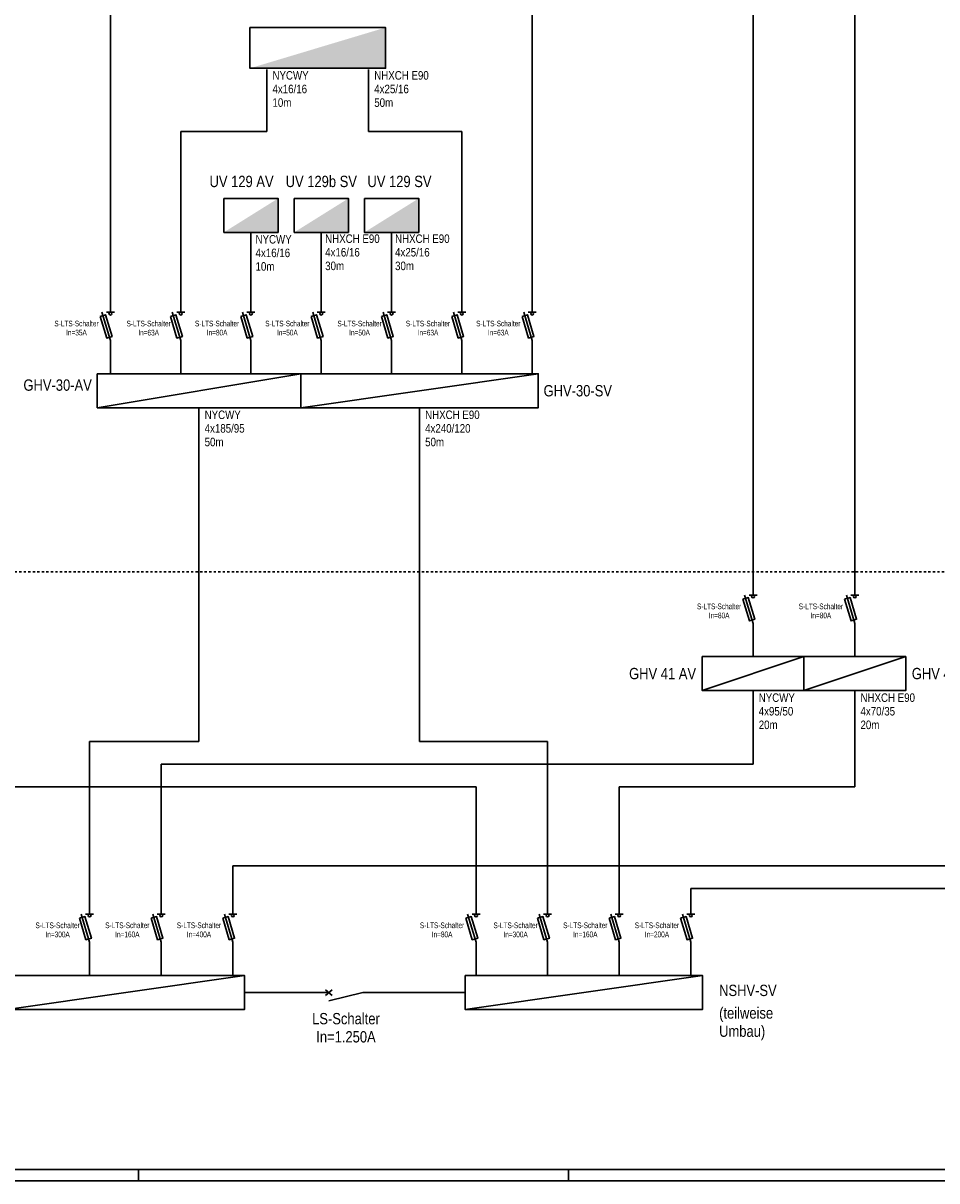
# Model space of a CAD drawing. Header units: millimetres. Extents: x -2000 to 116900, y -500 to 83600.
# Tile 2 of 7: x 32893 to 73295, y -500 to 50662. Entities that reach past the tile are written whole.
import ezdxf
from ezdxf.enums import TextEntityAlignment as Align

# ---------------------------------------------------------------- set-up
doc = ezdxf.new("R2010")
doc.units = ezdxf.units.MM
doc.linetypes.add('DDS_LT3', pattern=[200, 100, -100])
for name, color, linetype in [('ITB_ELT_TXT_Kennzeichnung', 7, 'Continuous'), ('ITB_XXX_Layout Legenden', 7, 'Continuous'), ('ITB_XXX_Layout Rahmen', 18, 'Continuous'), ('ITB_XXX_Schemata Bereiche', 7, 'Continuous'), ('ITB_XXX_Schemata Linien', 7, 'Continuous'), ('ITB_XXX_Schemata Symbole', 7, 'Continuous'), ('ITB_XXX_TXT_Schemata', 7, 'Continuous')]:
    doc.layers.add(name, color=color, linetype=linetype)
doc.styles.add('Arial Narrow', font='txt', dxfattribs={"height": 0.2})

# ---------------------------------------------------------------- blocks, each defined once
blk = doc.blocks.new('Schemasymbol-ID-60-8-1482-5787')
at = {"layer": 'ITB_XXX_Schemata Symbole', "color": 1, "lineweight": 30}
for points in [[(0, 1500), (0, 0), (10500, 0), (10500, 1500), (0, 1500)], [(0, 0), (10500, 1500)]]:
    blk.add_lwpolyline(points, dxfattribs=at)
blk = doc.blocks.new('Schemasymbol-ID-60-8-1482-5804')
at = {"layer": 'ITB_XXX_Schemata Symbole', "color": 1, "lineweight": 30}
for points in [[(0, 1500), (0, 0), (10500, 0), (10500, 1500), (0, 1500)], [(0, 0), (10500, 1500)]]:
    blk.add_lwpolyline(points, dxfattribs=at)
blk = doc.blocks.new('Text-Text- -teilweise--Umbau--ID-60-8-1482-6022')
at = {"layer": 'ITB_XXX_TXT_Schemata', "color": 7, "lineweight": 5, "style": 'Arial Narrow'}
for s, width, p, p2 in [('(teilweise', 0.999673, (0, 0), (2387, 0)), ('Umbau)', 0.99941, (0, -802), (2037, -802))]:
    blk.add_text(s, height=500, dxfattribs=dict(at, width=width)).set_placement(p, p2, align=Align.FIT)
blk = doc.blocks.new('Schemasymbol-ID-60-8-1482-5822')
at = {"layer": 'ITB_XXX_Schemata Symbole', "color": 7, "lineweight": 30}
for points in [[(-2250, 0), (-3000, 0)], [(-2100, 125), (-2400, -125)], [(-2100, -125), (-2400, 125)], [(0, 0), (-750, 0), (-2250, -375)]]:
    blk.add_lwpolyline(points, dxfattribs=at)
blk = doc.blocks.new('Schemasymbol-ID-60-8-1482-5939')
at = {"layer": 'ITB_XXX_Schemata Symbole', "color": 1, "lineweight": 30}
for points in [[(0, 1500), (0, 0), (4500, 0), (4500, 1500), (0, 1500)], [(0, 0), (4500, 1500)]]:
    blk.add_lwpolyline(points, dxfattribs=at)
blk = doc.blocks.new('Schemasymbol-ID-60-8-1482-5949')
at = {"layer": 'ITB_XXX_Schemata Symbole', "color": 1, "lineweight": 30}
for points in [[(0, 1500), (0, 0), (4500, 0), (4500, 1500), (0, 1500)], [(0, 0), (4500, 1500)]]:
    blk.add_lwpolyline(points, dxfattribs=at)
blk = doc.blocks.new('Schemasymbol-ID-60-8-1482-5866')
at = {"layer": 'ITB_XXX_Schemata Symbole', "color": 7, "lineweight": 30}
for points in [[(0, 1875), (0, 2500)], [(0, 0), (0, 625), (-375, 1875)], [(177, 1875), (-177, 1875)]]:
    blk.add_lwpolyline(points, dxfattribs=at)
blk.add_circle((0, 1812), 62.5, dxfattribs=at)
blk = doc.blocks.new('Rechteck-ID-60-8-1482-5887')
at = {"layer": 'ITB_XXX_Layout Legenden', "color": 7, "lineweight": 30}
blk.add_lwpolyline([(-263, 443), (24, -515), (263, -443), (-24, 515), (-263, 443)], dxfattribs=at)
blk = doc.blocks.new('Schemasymbol-ID-60-8-1482-5891')
at = {"layer": 'ITB_XXX_Schemata Symbole', "color": 7, "lineweight": 30}
for points in [[(0, 1875), (0, 2500)], [(0, 0), (0, 625), (-375, 1875)], [(177, 1875), (-177, 1875)]]:
    blk.add_lwpolyline(points, dxfattribs=at)
blk.add_circle((0, 1812), 62.5, dxfattribs=at)
blk = doc.blocks.new('Rechteck-ID-60-8-1482-5934')
at = {"layer": 'ITB_XXX_Layout Legenden', "color": 7, "lineweight": 30}
blk.add_lwpolyline([(-263, 443), (24, -515), (263, -443), (-24, 515), (-263, 443)], dxfattribs=at)
blk = doc.blocks.new('Schemasymbol-ID-60-8-1482-5975')
at = {"layer": 'ITB_XXX_Schemata Symbole', "color": 7, "lineweight": 30}
for points in [[(0, 1875), (0, 2500)], [(0, 0), (0, 625), (-375, 1875)], [(177, 1875), (-177, 1875)]]:
    blk.add_lwpolyline(points, dxfattribs=at)
blk.add_circle((0, 1812), 62.5, dxfattribs=at)
blk = doc.blocks.new('Rechteck-ID-60-8-1482-5996')
at = {"layer": 'ITB_XXX_Layout Legenden', "color": 7, "lineweight": 30}
blk.add_lwpolyline([(-263, 443), (24, -515), (263, -443), (-24, 515), (-263, 443)], dxfattribs=at)
blk = doc.blocks.new('Schemasymbol-ID-60-8-1482-6109')
at = {"layer": 'ITB_XXX_Schemata Symbole', "color": 7, "lineweight": 30}
for points in [[(0, 1875), (0, 2500)], [(0, 0), (0, 625), (-375, 1875)], [(177, 1875), (-177, 1875)]]:
    blk.add_lwpolyline(points, dxfattribs=at)
blk.add_circle((0, 1812), 62.5, dxfattribs=at)
blk = doc.blocks.new('Rechteck-ID-60-8-1482-6130')
at = {"layer": 'ITB_XXX_Layout Legenden', "color": 7, "lineweight": 30}
blk.add_lwpolyline([(-263, 443), (24, -515), (263, -443), (-24, 515), (-263, 443)], dxfattribs=at)
blk = doc.blocks.new('Schemasymbol-ID-60-8-1482-6134')
at = {"layer": 'ITB_XXX_Schemata Symbole', "color": 7, "lineweight": 30}
for points in [[(0, 1875), (0, 2500)], [(0, 0), (0, 625), (-375, 1875)], [(177, 1875), (-177, 1875)]]:
    blk.add_lwpolyline(points, dxfattribs=at)
blk.add_circle((0, 1812), 62.5, dxfattribs=at)
blk = doc.blocks.new('Rechteck-ID-60-8-1482-6155')
at = {"layer": 'ITB_XXX_Layout Legenden', "color": 7, "lineweight": 30}
blk.add_lwpolyline([(-263, 443), (24, -515), (263, -443), (-24, 515), (-263, 443)], dxfattribs=at)
blk = doc.blocks.new('Schemasymbol-ID-60-8-1482-6159')
at = {"layer": 'ITB_XXX_Schemata Symbole', "color": 7, "lineweight": 30}
for points in [[(0, 1875), (0, 2500)], [(0, 0), (0, 625), (-375, 1875)], [(177, 1875), (-177, 1875)]]:
    blk.add_lwpolyline(points, dxfattribs=at)
blk.add_circle((0, 1812), 62.5, dxfattribs=at)
blk = doc.blocks.new('Rechteck-ID-60-8-1482-6180')
at = {"layer": 'ITB_XXX_Layout Legenden', "color": 7, "lineweight": 30}
blk.add_lwpolyline([(-263, 443), (24, -515), (263, -443), (-24, 515), (-263, 443)], dxfattribs=at)
blk = doc.blocks.new('Schemasymbol-ID-60-8-1482-6184')
at = {"layer": 'ITB_XXX_Schemata Symbole', "color": 7, "lineweight": 30}
for points in [[(0, 1875), (0, 2500)], [(0, 0), (0, 625), (-375, 1875)], [(177, 1875), (-177, 1875)]]:
    blk.add_lwpolyline(points, dxfattribs=at)
blk.add_circle((0, 1812), 62.5, dxfattribs=at)
blk = doc.blocks.new('Rechteck-ID-60-8-1482-6205')
at = {"layer": 'ITB_XXX_Layout Legenden', "color": 7, "lineweight": 30}
blk.add_lwpolyline([(-263, 443), (24, -515), (263, -443), (-24, 515), (-263, 443)], dxfattribs=at)
blk = doc.blocks.new('Schemasymbol-ID-60-8-1482-6263')
at = {"layer": 'ITB_XXX_Schemata Symbole', "color": 1, "lineweight": 30}
for points in [[(0, 1500), (0, 0), (10500, 0), (10500, 1500), (0, 1500)], [(0, 0), (10500, 1500)]]:
    blk.add_lwpolyline(points, dxfattribs=at)
blk = doc.blocks.new('Schemasymbol-ID-60-8-1482-6281')
at = {"layer": 'ITB_XXX_Schemata Symbole', "color": 1, "lineweight": 30}
for points in [[(0, 1500), (0, 0), (9000, 0), (9000, 1500), (0, 1500)], [(0, 0), (9000, 1500)]]:
    blk.add_lwpolyline(points, dxfattribs=at)
blk = doc.blocks.new('Schemasymbol-ID-60-8-1482-6711')
at = {"layer": 'ITB_XXX_Schemata Symbole', "color": 7, "lineweight": 30}
for points in [[(0, 1875), (0, 2500)], [(0, 0), (0, 625), (-375, 1875)], [(177, 1875), (-177, 1875)]]:
    blk.add_lwpolyline(points, dxfattribs=at)
blk.add_circle((0, 1812), 62.5, dxfattribs=at)
blk = doc.blocks.new('Rechteck-ID-60-8-1482-6732')
at = {"layer": 'ITB_XXX_Layout Legenden', "color": 7, "lineweight": 30}
blk.add_lwpolyline([(-263, 443), (24, -515), (263, -443), (-24, 515), (-263, 443)], dxfattribs=at)
blk = doc.blocks.new('Schemasymbol-ID-60-8-1482-6745')
at = {"layer": 'ITB_XXX_Schemata Symbole', "color": 7, "lineweight": 30}
for points in [[(0, 1875), (0, 2500)], [(0, 0), (0, 625), (-375, 1875)], [(177, 1875), (-177, 1875)]]:
    blk.add_lwpolyline(points, dxfattribs=at)
blk.add_circle((0, 1812), 62.5, dxfattribs=at)
blk = doc.blocks.new('Rechteck-ID-60-8-1482-6766')
at = {"layer": 'ITB_XXX_Layout Legenden', "color": 7, "lineweight": 30}
blk.add_lwpolyline([(-263, 443), (24, -515), (263, -443), (-24, 515), (-263, 443)], dxfattribs=at)
blk = doc.blocks.new('Schemasymbol-ID-60-8-1482-6291')
at = {"layer": 'ITB_XXX_Schemata Symbole', "lineweight": 30}
blk.add_hatch(color=1, dxfattribs=at).paths.add_polyline_path([(0, 0), (2400, 0), (2400, 1500)])
at = {"layer": 'ITB_XXX_Schemata Symbole', "color": 1, "lineweight": 30}
blk.add_lwpolyline([(0, 1500), (0, 0), (2400, 0), (2400, 1500), (0, 1500)], dxfattribs=at)
blk = doc.blocks.new('Schemasymbol-ID-60-8-1482-6796')
at = {"layer": 'ITB_XXX_Schemata Symbole', "color": 7, "lineweight": 30}
for points in [[(0, 1875), (0, 2500)], [(0, 0), (0, 625), (-375, 1875)], [(177, 1875), (-177, 1875)]]:
    blk.add_lwpolyline(points, dxfattribs=at)
blk.add_circle((0, 1812), 62.5, dxfattribs=at)
blk = doc.blocks.new('Rechteck-ID-60-8-1482-6817')
at = {"layer": 'ITB_XXX_Layout Legenden', "color": 7, "lineweight": 30}
blk.add_lwpolyline([(-263, 443), (24, -515), (263, -443), (-24, 515), (-263, 443)], dxfattribs=at)
blk = doc.blocks.new('Schemasymbol-ID-60-8-1482-6821')
at = {"layer": 'ITB_XXX_Schemata Symbole', "color": 7, "lineweight": 30}
for points in [[(0, 1875), (0, 2500)], [(0, 0), (0, 625), (-375, 1875)], [(177, 1875), (-177, 1875)]]:
    blk.add_lwpolyline(points, dxfattribs=at)
blk.add_circle((0, 1812), 62.5, dxfattribs=at)
blk = doc.blocks.new('Rechteck-ID-60-8-1482-6842')
at = {"layer": 'ITB_XXX_Layout Legenden', "color": 7, "lineweight": 30}
blk.add_lwpolyline([(-263, 443), (24, -515), (263, -443), (-24, 515), (-263, 443)], dxfattribs=at)
blk = doc.blocks.new('Schemasymbol-ID-60-8-1482-6846')
at = {"layer": 'ITB_XXX_Schemata Symbole', "color": 7, "lineweight": 30}
for points in [[(0, 1875), (0, 2500)], [(0, 0), (0, 625), (-375, 1875)], [(177, 1875), (-177, 1875)]]:
    blk.add_lwpolyline(points, dxfattribs=at)
blk.add_circle((0, 1812), 62.5, dxfattribs=at)
blk = doc.blocks.new('Rechteck-ID-60-8-1482-6867')
at = {"layer": 'ITB_XXX_Layout Legenden', "color": 7, "lineweight": 30}
blk.add_lwpolyline([(-263, 443), (24, -515), (263, -443), (-24, 515), (-263, 443)], dxfattribs=at)
blk = doc.blocks.new('Schemasymbol-ID-60-8-1482-6898')
at = {"layer": 'ITB_XXX_Schemata Symbole', "color": 7, "lineweight": 30}
for points in [[(0, 1875), (0, 2500)], [(0, 0), (0, 625), (-375, 1875)], [(177, 1875), (-177, 1875)]]:
    blk.add_lwpolyline(points, dxfattribs=at)
blk.add_circle((0, 1812), 62.5, dxfattribs=at)
blk = doc.blocks.new('Rechteck-ID-60-8-1482-6919')
at = {"layer": 'ITB_XXX_Layout Legenden', "color": 7, "lineweight": 30}
blk.add_lwpolyline([(-263, 443), (24, -515), (263, -443), (-24, 515), (-263, 443)], dxfattribs=at)
blk = doc.blocks.new('Schemasymbol-ID-60-8-1482-6923')
at = {"layer": 'ITB_XXX_Schemata Symbole', "color": 7, "lineweight": 30}
for points in [[(0, 1875), (0, 2500)], [(0, 0), (0, 625), (-375, 1875)], [(177, 1875), (-177, 1875)]]:
    blk.add_lwpolyline(points, dxfattribs=at)
blk.add_circle((0, 1812), 62.5, dxfattribs=at)
blk = doc.blocks.new('Rechteck-ID-60-8-1482-6944')
at = {"layer": 'ITB_XXX_Layout Legenden', "color": 7, "lineweight": 30}
blk.add_lwpolyline([(-263, 443), (24, -515), (263, -443), (-24, 515), (-263, 443)], dxfattribs=at)
blk = doc.blocks.new('Schemasymbol-ID-60-8-1482-6948')
at = {"layer": 'ITB_XXX_Schemata Symbole', "color": 7, "lineweight": 30}
for points in [[(0, 1875), (0, 2500)], [(0, 0), (0, 625), (-375, 1875)], [(177, 1875), (-177, 1875)]]:
    blk.add_lwpolyline(points, dxfattribs=at)
blk.add_circle((0, 1812), 62.5, dxfattribs=at)
blk = doc.blocks.new('Rechteck-ID-60-8-1482-6969')
at = {"layer": 'ITB_XXX_Layout Legenden', "color": 7, "lineweight": 30}
blk.add_lwpolyline([(-263, 443), (24, -515), (263, -443), (-24, 515), (-263, 443)], dxfattribs=at)
blk = doc.blocks.new('Schemasymbol-ID-60-8-1482-6973')
at = {"layer": 'ITB_XXX_Schemata Symbole', "color": 7, "lineweight": 30}
for points in [[(0, 1875), (0, 2500)], [(0, 0), (0, 625), (-375, 1875)], [(177, 1875), (-177, 1875)]]:
    blk.add_lwpolyline(points, dxfattribs=at)
blk.add_circle((0, 1812), 62.5, dxfattribs=at)
blk = doc.blocks.new('Rechteck-ID-60-8-1482-6994')
at = {"layer": 'ITB_XXX_Layout Legenden', "color": 7, "lineweight": 30}
blk.add_lwpolyline([(-263, 443), (24, -515), (263, -443), (-24, 515), (-263, 443)], dxfattribs=at)
blk = doc.blocks.new('Schemasymbol-ID-60-8-1482-7034')
at = {"layer": 'ITB_XXX_Schemata Symbole', "lineweight": 30}
blk.add_hatch(color=1, dxfattribs=at).paths.add_polyline_path([(0, 0), (2400, 0), (2400, 1500)])
at = {"layer": 'ITB_XXX_Schemata Symbole', "color": 1, "lineweight": 30}
blk.add_lwpolyline([(0, 1500), (0, 0), (2400, 0), (2400, 1500), (0, 1500)], dxfattribs=at)
blk = doc.blocks.new('Schemasymbol-ID-60-8-1482-7051')
at = {"layer": 'ITB_XXX_Schemata Symbole', "lineweight": 30}
blk.add_hatch(color=1, dxfattribs=at).paths.add_polyline_path([(0, 0), (2400, 0), (2400, 1500)])
at = {"layer": 'ITB_XXX_Schemata Symbole', "color": 1, "lineweight": 30}
blk.add_lwpolyline([(0, 1500), (0, 0), (2400, 0), (2400, 1500), (0, 1500)], dxfattribs=at)
blk = doc.blocks.new('Schemasymbol-ID-60-8-1482-7147')
at = {"layer": 'ITB_XXX_Schemata Symbole', "lineweight": 30}
blk.add_hatch(color=1, dxfattribs=at).paths.add_polyline_path([(0, 0), (6000, 0), (6000, 1800)])
at = {"layer": 'ITB_XXX_Schemata Symbole', "color": 1, "lineweight": 30}
blk.add_lwpolyline([(0, 1800), (0, 0), (6000, 0), (6000, 1800), (0, 1800)], dxfattribs=at)
blk = doc.blocks.new('Text-Text- NHXCH E90--4x70-35--20m-ID-60-8-1482-7299')
at = {"layer": 'ITB_ELT_TXT_Kennzeichnung', "color": 7, "lineweight": 5, "style": 'Arial Narrow'}
for s, width, p, p2 in [('NHXCH E90', 0.999886, (0, 0), (2410, 0)), ('4x70/35', 0.999265, (0, -601), (1529, -601)), ('20m', 0.99923, (0, -1202), (836, -1202))]:
    blk.add_text(s, height=375, dxfattribs=dict(at, width=width)).set_placement(p, p2, align=Align.FIT)
blk = doc.blocks.new('Text-Text- NYCWY--4x95-50--20m-ID-60-8-1482-7310')
at = {"layer": 'ITB_ELT_TXT_Kennzeichnung', "color": 7, "lineweight": 5, "style": 'Arial Narrow'}
for s, width, p, p2 in [('NYCWY', 1.000084, (0, 0), (1598, 0)), ('4x95/50', 0.999265, (0, -601), (1529, -601)), ('20m', 0.99923, (0, -1202), (836, -1202))]:
    blk.add_text(s, height=375, dxfattribs=dict(at, width=width)).set_placement(p, p2, align=Align.FIT)
blk = doc.blocks.new('Text-Text- NYCWY--4x185-95--50m-ID-60-8-1482-7321')
at = {"layer": 'ITB_ELT_TXT_Kennzeichnung', "color": 7, "lineweight": 5, "style": 'Arial Narrow'}
for s, width, p, p2 in [('NYCWY', 1.000084, (0, 0), (1598, 0)), ('4x185/95', 0.999252, (0, -601), (1768, -601)), ('50m', 0.99923, (0, -1202), (836, -1202))]:
    blk.add_text(s, height=375, dxfattribs=dict(at, width=width)).set_placement(p, p2, align=Align.FIT)
blk = doc.blocks.new('Text-Text- NHXCH E90--4x240-120--50m-ID-60-8-1482-7332')
at = {"layer": 'ITB_ELT_TXT_Kennzeichnung', "color": 7, "lineweight": 5, "style": 'Arial Narrow'}
for s, width, p, p2 in [('NHXCH E90', 0.999886, (0, 0), (2410, 0)), ('4x240/120', 0.999242, (0, -601), (2007, -601)), ('50m', 0.99923, (0, -1202), (836, -1202))]:
    blk.add_text(s, height=375, dxfattribs=dict(at, width=width)).set_placement(p, p2, align=Align.FIT)
blk = doc.blocks.new('Text-Text- NYCWY--4x16-16--10m-ID-60-8-1482-7414')
at = {"layer": 'ITB_ELT_TXT_Kennzeichnung', "color": 7, "lineweight": 5, "style": 'Arial Narrow'}
for s, width, p, p2 in [('NYCWY', 1.000084, (0, 0), (1598, 0)), ('4x16/16', 0.999265, (0, -601), (1529, -601)), ('10m', 0.99923, (0, -1202), (836, -1202))]:
    blk.add_text(s, height=375, dxfattribs=dict(at, width=width)).set_placement(p, p2, align=Align.FIT)
blk = doc.blocks.new('Text-Text- NYCWY--4x16-16--10m-ID-60-8-1482-7425')
at = {"layer": 'ITB_ELT_TXT_Kennzeichnung', "color": 7, "lineweight": 5, "style": 'Arial Narrow'}
for s, width, p, p2 in [('NYCWY', 1.000084, (0, 0), (1598, 0)), ('4x16/16', 0.999265, (0, -601), (1529, -601)), ('10m', 0.99923, (0, -1202), (836, -1202))]:
    blk.add_text(s, height=375, dxfattribs=dict(at, width=width)).set_placement(p, p2, align=Align.FIT)
blk = doc.blocks.new('Text-Text- NHXCH E90--4x16-16--30m-ID-60-8-1482-7354')
at = {"layer": 'ITB_ELT_TXT_Kennzeichnung', "color": 7, "lineweight": 5, "style": 'Arial Narrow'}
for s, width, p, p2 in [('NHXCH E90', 0.999886, (0, 0), (2410, 0)), ('4x16/16', 0.999265, (0, -601), (1529, -601)), ('30m', 0.99923, (0, -1202), (836, -1202))]:
    blk.add_text(s, height=375, dxfattribs=dict(at, width=width)).set_placement(p, p2, align=Align.FIT)
blk = doc.blocks.new('Text-Text- NHXCH E90--4x25-16--30m-ID-60-8-1482-7594')
at = {"layer": 'ITB_ELT_TXT_Kennzeichnung', "color": 7, "lineweight": 5, "style": 'Arial Narrow'}
for s, width, p, p2 in [('NHXCH E90', 0.999886, (0, 0), (2410, 0)), ('4x25/16', 0.999265, (0, -601), (1529, -601)), ('30m', 0.99923, (0, -1202), (836, -1202))]:
    blk.add_text(s, height=375, dxfattribs=dict(at, width=width)).set_placement(p, p2, align=Align.FIT)
blk = doc.blocks.new('Text-Text- NHXCH E90--4x25-16--50m-ID-60-8-1482-7605')
at = {"layer": 'ITB_ELT_TXT_Kennzeichnung', "color": 7, "lineweight": 5, "style": 'Arial Narrow'}
for s, width, p, p2 in [('NHXCH E90', 0.999886, (0, 0), (2410, 0)), ('4x25/16', 0.999265, (0, -601), (1529, -601)), ('50m', 0.99923, (0, -1202), (836, -1202))]:
    blk.add_text(s, height=375, dxfattribs=dict(at, width=width)).set_placement(p, p2, align=Align.FIT)
blk = doc.blocks.new('Label-ID-60-8-1482-5806')
at = {"layer": 'ITB_XXX_TXT_Schemata', "color": 7, "lineweight": 5, "style": 'Arial Narrow', "width": 1.000124}
blk.add_text('NSHV-SV', height=500, dxfattribs=at).set_placement((45500, 2140), (48045, 2140), align=Align.FIT)
blk = doc.blocks.new('Label-ID-60-8-1482-5833')
at = {"layer": 'ITB_XXX_TXT_Schemata', "color": 7, "lineweight": 5, "style": 'Arial Narrow'}
for s, width, p, p2 in [('LS-Schalter', 0.999667, (37250, 80), (40242, 80)), ('In=1.250A', 0.999532, (37432, -722), (40060, -722))]:
    blk.add_text(s, height=500, dxfattribs=dict(at, width=width)).set_placement(p, p2, align=Align.FIT)
blk = doc.blocks.new('Label-ID-60-8-1482-5941')
at = {"layer": 'ITB_XXX_TXT_Schemata', "color": 7, "lineweight": 5, "style": 'Arial Narrow', "width": 0.999938}
blk.add_text('GHV 41 AV', height=500, dxfattribs=at).set_placement((54504, 16235), (57465, 16235), align=Align.FIT)
blk = doc.blocks.new('Label-ID-60-8-1482-5958')
at = {"layer": 'ITB_XXX_TXT_Schemata', "color": 7, "lineweight": 5, "style": 'Arial Narrow', "width": 0.999938}
blk.add_text('GHV 41 SV', height=500, dxfattribs=at).set_placement((59004, 16235), (61965, 16235), align=Align.FIT)
blk = doc.blocks.new('Label-ID-60-8-1482-5876')
at = {"layer": 'ITB_XXX_TXT_Schemata', "color": 7, "lineweight": 5, "style": 'Arial Narrow'}
for s, width, p, p2 in [('S-LTS-Schalter', 0.999785, (25256, 4318), (27214, 4318)), ('In=300A', 0.999497, (25697, 3917), (26772, 3917))]:
    blk.add_text(s, height=250, dxfattribs=dict(at, width=width)).set_placement(p, p2, align=Align.FIT)
blk = doc.blocks.new('Label-ID-60-8-1482-5901')
at = {"layer": 'ITB_XXX_TXT_Schemata', "color": 7, "lineweight": 5, "style": 'Arial Narrow'}
for s, width, p, p2 in [('S-LTS-Schalter', 0.999785, (28339, 4235), (30297, 4235)), ('In=160A', 0.999497, (28781, 3834), (29856, 3834))]:
    blk.add_text(s, height=250, dxfattribs=dict(at, width=width)).set_placement(p, p2, align=Align.FIT)
blk = doc.blocks.new('Label-ID-60-8-1482-5985')
at = {"layer": 'ITB_XXX_TXT_Schemata', "color": 7, "lineweight": 5, "style": 'Arial Narrow'}
for s, width, p, p2 in [('S-LTS-Schalter', 0.999785, (31506, 4235), (33464, 4235)), ('In=400A', 0.999497, (31947, 3834), (33022, 3834))]:
    blk.add_text(s, height=250, dxfattribs=dict(at, width=width)).set_placement(p, p2, align=Align.FIT)
blk = doc.blocks.new('Label-ID-60-8-1482-6119')
at = {"layer": 'ITB_XXX_TXT_Schemata', "color": 7, "lineweight": 5, "style": 'Arial Narrow'}
for s, width, p, p2 in [('S-LTS-Schalter', 0.999785, (42256, 4235), (44214, 4235)), ('In=80A', 0.999554, (42777, 3834), (43693, 3834))]:
    blk.add_text(s, height=250, dxfattribs=dict(at, width=width)).set_placement(p, p2, align=Align.FIT)
blk = doc.blocks.new('Label-ID-60-8-1482-6144')
at = {"layer": 'ITB_XXX_TXT_Schemata', "color": 7, "lineweight": 5, "style": 'Arial Narrow'}
for s, width, p, p2 in [('S-LTS-Schalter', 0.999785, (45506, 4318), (47464, 4318)), ('In=300A', 0.999497, (45947, 3917), (47022, 3917))]:
    blk.add_text(s, height=250, dxfattribs=dict(at, width=width)).set_placement(p, p2, align=Align.FIT)
blk = doc.blocks.new('Label-ID-60-8-1482-6169')
at = {"layer": 'ITB_XXX_TXT_Schemata', "color": 7, "lineweight": 5, "style": 'Arial Narrow'}
for s, width, p, p2 in [('S-LTS-Schalter', 0.999785, (48589, 4235), (50547, 4235)), ('In=160A', 0.999497, (49031, 3834), (50106, 3834))]:
    blk.add_text(s, height=250, dxfattribs=dict(at, width=width)).set_placement(p, p2, align=Align.FIT)
blk = doc.blocks.new('Label-ID-60-8-1482-6194')
at = {"layer": 'ITB_XXX_TXT_Schemata', "color": 7, "lineweight": 5, "style": 'Arial Narrow'}
for s, width, p, p2 in [('S-LTS-Schalter', 0.999785, (51756, 4235), (53714, 4235)), ('In=200A', 0.999497, (52197, 3834), (53272, 3834))]:
    blk.add_text(s, height=250, dxfattribs=dict(at, width=width)).set_placement(p, p2, align=Align.FIT)
blk = doc.blocks.new('Label-ID-60-8-1482-6265')
at = {"layer": 'ITB_XXX_TXT_Schemata', "color": 7, "lineweight": 5, "style": 'Arial Narrow', "width": 0.999838}
blk.add_text('GHV-30-SV', height=500, dxfattribs=at).set_placement((36723, 28735), (39747, 28735), align=Align.FIT)
blk = doc.blocks.new('Label-ID-60-8-1482-6283')
at = {"layer": 'ITB_XXX_TXT_Schemata', "color": 7, "lineweight": 5, "style": 'Arial Narrow', "width": 0.999838}
blk.add_text('GHV-30-AV', height=500, dxfattribs=at).set_placement((27723, 28735), (30747, 28735), align=Align.FIT)
blk = doc.blocks.new('Label-ID-60-8-1482-6721')
at = {"layer": 'ITB_XXX_TXT_Schemata', "color": 7, "lineweight": 5, "style": 'Arial Narrow'}
for s, width, p, p2 in [('S-LTS-Schalter', 0.999785, (59006, 18330), (60964, 18330)), ('In=80A', 0.999554, (59527, 17929), (60443, 17929))]:
    blk.add_text(s, height=250, dxfattribs=dict(at, width=width)).set_placement(p, p2, align=Align.FIT)
blk = doc.blocks.new('Label-ID-60-8-1482-6755')
at = {"layer": 'ITB_XXX_TXT_Schemata', "color": 7, "lineweight": 5, "style": 'Arial Narrow'}
for s, width, p, p2 in [('S-LTS-Schalter', 0.999785, (54506, 18330), (56464, 18330)), ('In=80A', 0.999554, (55027, 17929), (55943, 17929))]:
    blk.add_text(s, height=250, dxfattribs=dict(at, width=width)).set_placement(p, p2, align=Align.FIT)
blk = doc.blocks.new('Label-ID-60-8-1482-6780')
at = {"layer": 'ITB_XXX_TXT_Schemata', "color": 7, "lineweight": 5, "style": 'Arial Narrow', "width": 0.999829}
blk.add_text('UV 129b SV', height=500, dxfattribs=at).set_placement((36368, 36485), (39520, 36485), align=Align.FIT)
blk = doc.blocks.new('Label-ID-60-8-1482-6806')
at = {"layer": 'ITB_XXX_TXT_Schemata', "color": 7, "lineweight": 5, "style": 'Arial Narrow'}
for s, width, p, p2 in [('S-LTS-Schalter', 0.999785, (26089, 30830), (28047, 30830)), ('In=35A', 0.999554, (26610, 30429), (27526, 30429))]:
    blk.add_text(s, height=250, dxfattribs=dict(at, width=width)).set_placement(p, p2, align=Align.FIT)
blk = doc.blocks.new('Label-ID-60-8-1482-6831')
at = {"layer": 'ITB_XXX_TXT_Schemata', "color": 7, "lineweight": 5, "style": 'Arial Narrow'}
for s, width, p, p2 in [('S-LTS-Schalter', 0.999785, (29281, 30913), (31239, 30913)), ('In=63A', 0.999554, (29802, 30512), (30718, 30512))]:
    blk.add_text(s, height=250, dxfattribs=dict(at, width=width)).set_placement(p, p2, align=Align.FIT)
blk = doc.blocks.new('Label-ID-60-8-1482-6856')
at = {"layer": 'ITB_XXX_TXT_Schemata', "color": 7, "lineweight": 5, "style": 'Arial Narrow'}
for s, width, p, p2 in [('S-LTS-Schalter', 0.999785, (32307, 30830), (34264, 30830)), ('In=80A', 0.999554, (32827, 30429), (33743, 30429))]:
    blk.add_text(s, height=250, dxfattribs=dict(at, width=width)).set_placement(p, p2, align=Align.FIT)
blk = doc.blocks.new('Label-ID-60-8-1482-6908')
at = {"layer": 'ITB_XXX_TXT_Schemata', "color": 7, "lineweight": 5, "style": 'Arial Narrow'}
for s, width, p, p2 in [('S-LTS-Schalter', 0.999785, (35415, 30830), (37373, 30830)), ('In=50A', 0.999554, (35936, 30429), (36852, 30429))]:
    blk.add_text(s, height=250, dxfattribs=dict(at, width=width)).set_placement(p, p2, align=Align.FIT)
blk = doc.blocks.new('Label-ID-60-8-1482-6933')
at = {"layer": 'ITB_XXX_TXT_Schemata', "color": 7, "lineweight": 5, "style": 'Arial Narrow'}
for s, width, p, p2 in [('S-LTS-Schalter', 0.999785, (38607, 30913), (40565, 30913)), ('In=50A', 0.999554, (39128, 30512), (40044, 30512))]:
    blk.add_text(s, height=250, dxfattribs=dict(at, width=width)).set_placement(p, p2, align=Align.FIT)
blk = doc.blocks.new('Label-ID-60-8-1482-6958')
at = {"layer": 'ITB_XXX_TXT_Schemata', "color": 7, "lineweight": 5, "style": 'Arial Narrow'}
for s, width, p, p2 in [('S-LTS-Schalter', 0.999785, (41632, 30830), (43590, 30830)), ('In=63A', 0.999554, (42153, 30429), (43069, 30429))]:
    blk.add_text(s, height=250, dxfattribs=dict(at, width=width)).set_placement(p, p2, align=Align.FIT)
blk = doc.blocks.new('Label-ID-60-8-1482-6983')
at = {"layer": 'ITB_XXX_TXT_Schemata', "color": 7, "lineweight": 5, "style": 'Arial Narrow'}
for s, width, p, p2 in [('S-LTS-Schalter', 0.999785, (44741, 30830), (46698, 30830)), ('In=63A', 0.999554, (45262, 30429), (46178, 30429))]:
    blk.add_text(s, height=250, dxfattribs=dict(at, width=width)).set_placement(p, p2, align=Align.FIT)
blk = doc.blocks.new('Label-ID-60-8-1482-7036')
at = {"layer": 'ITB_XXX_TXT_Schemata', "color": 7, "lineweight": 5, "style": 'Arial Narrow', "width": 0.999904}
blk.add_text('UV 129 AV', height=500, dxfattribs=at).set_placement((33419, 36485), (36252, 36485), align=Align.FIT)
blk = doc.blocks.new('Label-ID-60-8-1482-7053')
at = {"layer": 'ITB_XXX_TXT_Schemata', "color": 7, "lineweight": 5, "style": 'Arial Narrow', "width": 0.999904}
blk.add_text('UV 129 SV', height=500, dxfattribs=at).set_placement((39636, 36485), (42469, 36485), align=Align.FIT)
blk = doc.blocks.new('Blätter-ID-60-1472-1482-1491')
at = {"layer": 'ITB_XXX_Layout Rahmen', "color": 7, "lineweight": 30}
for p, q in [((38000, 0), (38000, -500)), ((57000, 0), (57000, -500))]:
    blk.add_line(p, q, dxfattribs=at)
for points in [[(-2000, 83600), (-2000, -500), (116900, -500), (116900, 83600), (-2000, 83600)], [(0, 83100), (0, 0), (116400, 0), (116400, 83100), (0, 83100)]]:
    blk.add_lwpolyline(points, dxfattribs=at)

msp = doc.modelspace()

# ---------------------------------------------------------------- linework, layer by layer
at = {"layer": 'ITB_XXX_Schemata Bereiche', "color": 7, "linetype": 'DDS_LT3', "lineweight": 30}
msp.add_lwpolyline([(5918, 26417), (92803, 26417)], dxfattribs=at)
at = {"layer": 'ITB_XXX_Schemata Linien', "color": 1, "lineweight": 30}
for p, q in [((69668, 26012), (69668, 67417)), ((55403, 38512), (55403, 54167)), ((48168, 45867), (48168, 48617)), ((52294, 45867), (48168, 45867)), ((52294, 38462), (52294, 45867)), ((46077, 38512), (46077, 41417)), ((49185, 38512), (49185, 41417)), ((46077, 35167), (46077, 36012)), ((49185, 35167), (49185, 36012)), ((52294, 35167), (52294, 36012)), ((55403, 35167), (55403, 36012)), ((50418, 18917), (50418, 33667)), ((69668, 22667), (69668, 23512)), ((69668, 16917), (69668, 21167)), ((56084, 18917), (50418, 18917)), ((56084, 11917), (56084, 18917)), ((52918, 16917), (24168, 16917)), ((52918, 11917), (52918, 16917)), ((59251, 11917), (59251, 16917)), ((59251, 16917), (69668, 16917)), ((62418, 11917), (62418, 12417)), ((62418, 12417), (87168, 12417)), ((52918, 8573), (52918, 9417)), ((56084, 8573), (56084, 9417)), ((59251, 8573), (59251, 9417)), ((62418, 8573), (62418, 9417)), ((42683, 7823), (45657, 7823)), ((48657, 7823), (52433, 7823))]:
    msp.add_line(p, q, dxfattribs=at)
at = {"layer": 'ITB_XXX_Schemata Linien', "color": 7, "lineweight": 30}
for p, q in [((65168, 26012), (65168, 63417)), ((36751, 38512), (36751, 54167)), ((43668, 45867), (43668, 48617)), ((39860, 38462), (39860, 45867)), ((39860, 45867), (43668, 45867)), ((42968, 38512), (42968, 41417)), ((36751, 35167), (36751, 36012)), ((39860, 35167), (39860, 36012)), ((42968, 35167), (42968, 36012)), ((40668, 18917), (40668, 33667)), ((65168, 22667), (65168, 23512)), ((65168, 17917), (65168, 21167)), ((35834, 11917), (35834, 18917)), ((35834, 18917), (40668, 18917)), ((39001, 11917), (39001, 17917)), ((39001, 17917), (65168, 17917)), ((42168, 11917), (42168, 13417)), ((42168, 13417), (82668, 13417)), ((35834, 8573), (35834, 9417)), ((39001, 8573), (39001, 9417)), ((42168, 8573), (42168, 9417))]:
    msp.add_line(p, q, dxfattribs=at)

# ---------------------------------------------------------------- block references
at = {"layer": 'ITB_ELT_TXT_Kennzeichnung', "color": 7, "lineweight": 5}
for name, p in [('Text-Text- NYCWY--4x16-16--10m-ID-60-8-1482-7425', (43918, 48167)), ('Text-Text- NHXCH E90--4x25-16--50m-ID-60-8-1482-7605', (48418, 48167)), ('Text-Text- NYCWY--4x16-16--10m-ID-60-8-1482-7414', (43169, 40924)), ('Text-Text- NHXCH E90--4x16-16--30m-ID-60-8-1482-7354', (46248, 40951)), ('Text-Text- NHXCH E90--4x25-16--30m-ID-60-8-1482-7594', (49339, 40951)), ('Text-Text- NYCWY--4x185-95--50m-ID-60-8-1482-7321', (40918, 33167)), ('Text-Text- NHXCH E90--4x240-120--50m-ID-60-8-1482-7332', (50668, 33167)), ('Text-Text- NYCWY--4x95-50--20m-ID-60-8-1482-7310', (65418, 20667)), ('Text-Text- NHXCH E90--4x70-35--20m-ID-60-8-1482-7299', (69918, 20667))]:
    msp.add_blockref(name, p, dxfattribs=at)
at = {"layer": 'ITB_XXX_Layout Legenden', "color": 7, "lineweight": 30}
for name, p in [('Rechteck-ID-60-8-1482-6817', (36564, 37262)), ('Rechteck-ID-60-8-1482-6842', (39672, 37262)), ('Rechteck-ID-60-8-1482-6867', (42781, 37262)), ('Rechteck-ID-60-8-1482-6919', (45889, 37262)), ('Rechteck-ID-60-8-1482-6944', (48998, 37262)), ('Rechteck-ID-60-8-1482-6969', (52106, 37262)), ('Rechteck-ID-60-8-1482-6994', (55215, 37262)), ('Rechteck-ID-60-8-1482-6766', (64980, 24762)), ('Rechteck-ID-60-8-1482-6732', (69480, 24762)), ('Rechteck-ID-60-8-1482-5887', (35647, 10667)), ('Rechteck-ID-60-8-1482-5934', (38814, 10667)), ('Rechteck-ID-60-8-1482-5996', (41980, 10667)), ('Rechteck-ID-60-8-1482-6130', (52730, 10667)), ('Rechteck-ID-60-8-1482-6155', (55897, 10667)), ('Rechteck-ID-60-8-1482-6180', (59064, 10667)), ('Rechteck-ID-60-8-1482-6205', (62230, 10667))]:
    msp.add_blockref(name, p, dxfattribs=at)
at = {"layer": 'ITB_XXX_Layout Rahmen', "color": 7, "lineweight": 30}
msp.add_blockref('Blätter-ID-60-1472-1482-1491', (0, 0), dxfattribs=at)
at = {"layer": 'ITB_XXX_Schemata Symbole', "color": 1, "lineweight": 30}
for name, p in [('Schemasymbol-ID-60-8-1482-7147', (42918, 48667)), ('Schemasymbol-ID-60-8-1482-7034', (41768, 41417)), ('Schemasymbol-ID-60-8-1482-6291', (44877, 41417)), ('Schemasymbol-ID-60-8-1482-7051', (47985, 41417)), ('Schemasymbol-ID-60-8-1482-6281', (36168, 33667)), ('Schemasymbol-ID-60-8-1482-6263', (45168, 33667)), ('Schemasymbol-ID-60-8-1482-5939', (62918, 21167)), ('Schemasymbol-ID-60-8-1482-5949', (67418, 21167)), ('Schemasymbol-ID-60-8-1482-5787', (32183, 7073)), ('Schemasymbol-ID-60-8-1482-5804', (52433, 7073))]:
    msp.add_blockref(name, p, dxfattribs=at)
at = {"layer": 'ITB_XXX_Schemata Symbole', "color": 7, "lineweight": 30}
for name, p in [('Schemasymbol-ID-60-8-1482-6796', (36751, 36012)), ('Schemasymbol-ID-60-8-1482-6821', (39860, 36012)), ('Schemasymbol-ID-60-8-1482-6846', (42968, 36012)), ('Schemasymbol-ID-60-8-1482-6898', (46077, 36012)), ('Schemasymbol-ID-60-8-1482-6923', (49185, 36012)), ('Schemasymbol-ID-60-8-1482-6948', (52294, 36012)), ('Schemasymbol-ID-60-8-1482-6973', (55403, 36012)), ('Schemasymbol-ID-60-8-1482-6745', (65168, 23512)), ('Schemasymbol-ID-60-8-1482-6711', (69668, 23512)), ('Schemasymbol-ID-60-8-1482-5866', (35834, 9417)), ('Schemasymbol-ID-60-8-1482-5891', (39001, 9417)), ('Schemasymbol-ID-60-8-1482-5975', (42168, 9417)), ('Schemasymbol-ID-60-8-1482-6109', (52918, 9417)), ('Schemasymbol-ID-60-8-1482-6134', (56084, 9417)), ('Schemasymbol-ID-60-8-1482-6159', (59251, 9417)), ('Schemasymbol-ID-60-8-1482-6184', (62418, 9417)), ('Schemasymbol-ID-60-8-1482-5822', (48657, 7823))]:
    msp.add_blockref(name, p, dxfattribs=at)
at = {"layer": 'ITB_XXX_TXT_Schemata', "color": 7, "lineweight": 5}
for name, p in [('Label-ID-60-8-1482-7036', (7716, 6933)), ('Label-ID-60-8-1482-6780', (8133, 6933)), ('Label-ID-60-8-1482-7053', (8481, 6933)), ('Label-ID-60-8-1482-6806', (8183, 6433)), ('Label-ID-60-8-1482-6831', (8183, 6349)), ('Label-ID-60-8-1482-6856', (8183, 6433)), ('Label-ID-60-8-1482-6908', (8183, 6433)), ('Label-ID-60-8-1482-6933', (8183, 6349)), ('Label-ID-60-8-1482-6958', (8183, 6433)), ('Label-ID-60-8-1482-6983', (8183, 6433)), ('Label-ID-60-8-1482-6283', (5183, 5683)), ('Label-ID-60-8-1482-6265', (19183, 5433)), ('Label-ID-60-8-1482-6755', (8183, 6433)), ('Label-ID-60-8-1482-6721', (8183, 6433)), ('Label-ID-60-8-1482-5941', (5183, 5433)), ('Label-ID-60-8-1482-5958', (13183, 5433)), ('Label-ID-60-8-1482-5876', (8183, 6349)), ('Label-ID-60-8-1482-5901', (8183, 6433)), ('Label-ID-60-8-1482-5985', (8183, 6433)), ('Label-ID-60-8-1482-6119', (8183, 6433)), ('Label-ID-60-8-1482-6144', (8183, 6349)), ('Label-ID-60-8-1482-6169', (8183, 6433)), ('Label-ID-60-8-1482-6194', (8183, 6433)), ('Label-ID-60-8-1482-5806', (18168, 5527)), ('Text-Text- -teilweise--Umbau--ID-60-8-1482-6022', (63668, 6667)), ('Label-ID-60-8-1482-5833', (8422, 6338))]:
    msp.add_blockref(name, p, dxfattribs=at)

doc.saveas('drawing.dxf')
